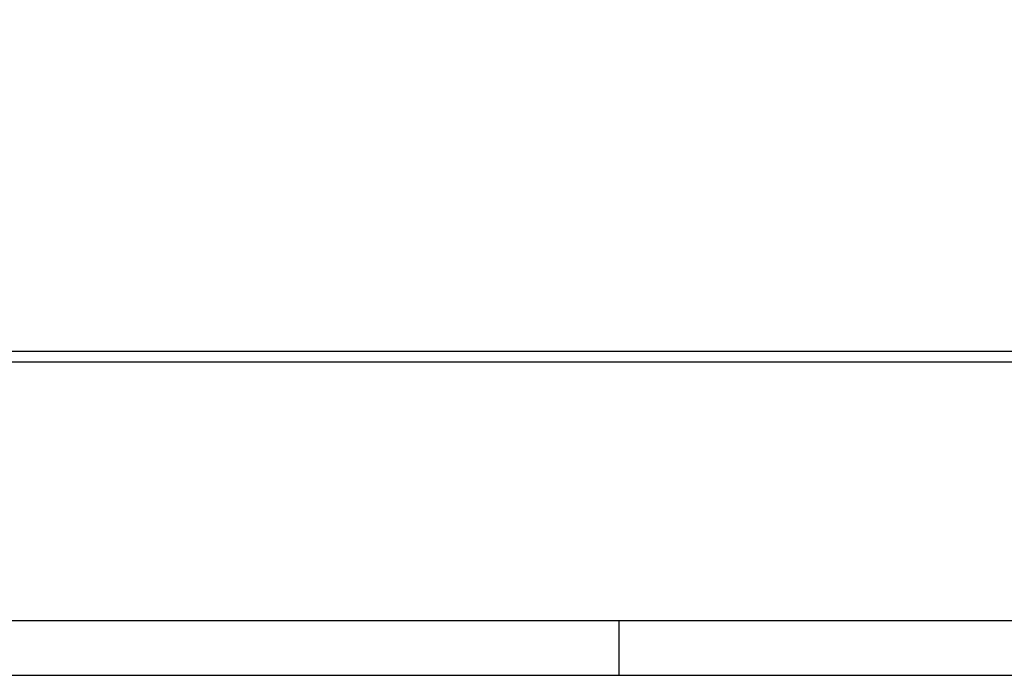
# Model space of a CAD drawing. Header units: metres. Extents: x 0 to 0.84, y 0 to 0.297.
# Tile 5 of 59: x 0.135 to 0.225, y 0 to 0.06. Entities that reach past the tile are written whole.
import ezdxf

# ---------------------------------------------------------------- set-up
doc = ezdxf.new("R2010")
doc.units = ezdxf.units.M
doc.layers.add('Standard', color=7, linetype='Continuous', lineweight=25)

msp = doc.modelspace()

# ---------------------------------------------------------------- linework, layer by layer
at = {"layer": 'Standard', "color": 7, "linetype": 'Continuous', "lineweight": 25, "transparency": 33554687}
msp.add_line((0.19, 0), (0.19, 0.005), dxfattribs=at)
for points in [[(0, 0), (0.84, 0), (0.84, 0.297), (0, 0.297), (0, 0)], [(0.005, 0.005), (0.835, 0.005), (0.835, 0.292), (0.005, 0.292), (0.005, 0.005)]]:
    msp.add_lwpolyline(points, close=True, dxfattribs=at)
at = {"layer": 'Standard', "color": 254, "linetype": 'Continuous', "lineweight": 25, "true_color": 0xc4c4ff, "transparency": 33554687}
for points in [[(0.04984, 0.028599), (0.51774, 0.028599), (0.51774, 0.232599), (0.04984, 0.232599), (0.04984, 0.028599)], [(0.05084, 0.029599), (0.51674, 0.029599), (0.51674, 0.231599), (0.05084, 0.231599), (0.05084, 0.029599)]]:
    msp.add_lwpolyline(points, dxfattribs=at)

doc.saveas('drawing.dxf')
